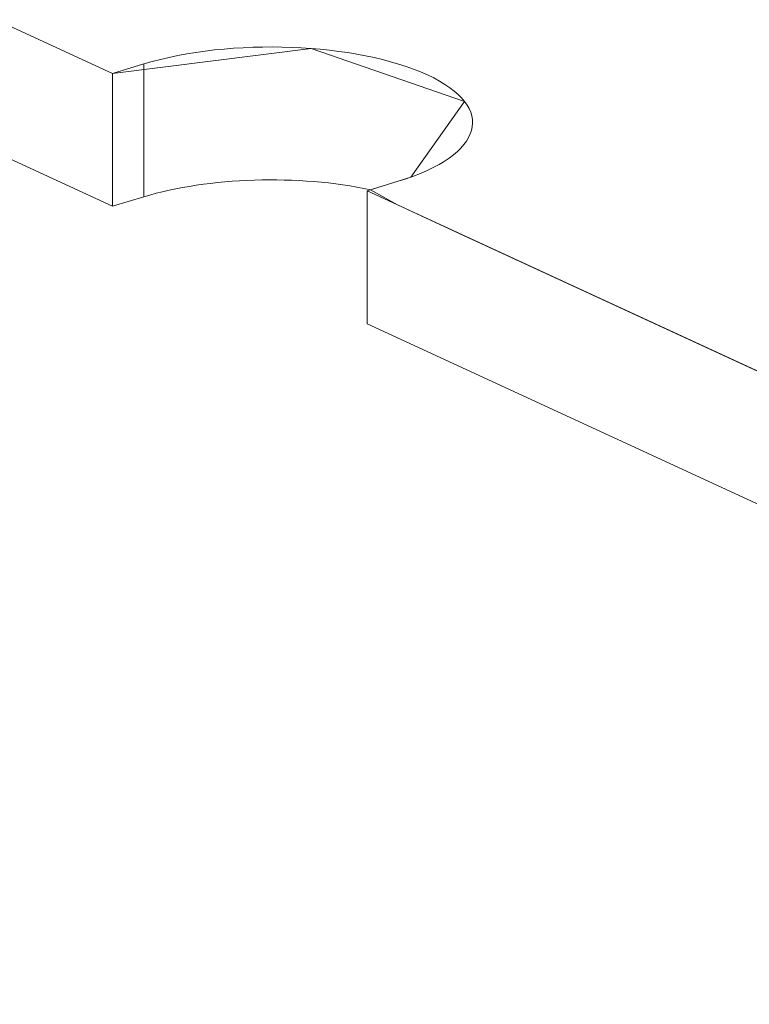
# Model space of a CAD drawing. Header units: inches. Extents: x -30 to 641, y 180 to 601.
# Tile 44 of 252: x 268 to 276, y 268 to 279. Entities that reach past the tile are written whole.
import ezdxf

# ---------------------------------------------------------------- set-up
doc = ezdxf.new("R2010")
doc.units = ezdxf.units.IN
doc.header["$MEASUREMENT"] = 0
doc.layers.add('1', color=7, linetype='Continuous')

# ---------------------------------------------------------------- blocks, each defined once
blk = doc.blocks.new('block 2882')
at = {"layer": '1', "color": 155, "lineweight": 18, "true_color": 0x4c7299}
blk.add_lwpolyline([(347.549, 241.629), (271.66, 276.636)], dxfattribs=at)
blk = doc.blocks.new('block 2914')
at = {"layer": '1', "color": 155, "lineweight": 18, "true_color": 0x4c7299}
blk.add_lwpolyline([(269.168, 278.053), (268.82, 277.947)], dxfattribs=at)
blk = doc.blocks.new('block 2917')
at = {"layer": '1', "color": 155, "lineweight": 18, "true_color": 0x4c7299}
blk.add_lwpolyline([(271.66, 276.636), (272.008, 276.743)], dxfattribs=at)
blk = doc.blocks.new('block 2919')
at = {"layer": '1', "color": 155, "lineweight": 18, "true_color": 0x4c7299}
blk.add_lwpolyline([(268.82, 277.947), (192.931, 312.954)], dxfattribs=at)
blk = doc.blocks.new('block 3815')
at = {"layer": '1', "color": 155, "lineweight": 18, "true_color": 0x4c7299}
blk.add_lwpolyline([(271.66, 275.153), (271.66, 276.636)], dxfattribs=at)
blk = doc.blocks.new('block 3816')
at = {"layer": '1', "color": 155, "lineweight": 13, "true_color": 0x4c7299}
blk.add_lwpolyline([(269.168, 276.57), (269.168, 278.053)], dxfattribs=at)
blk = doc.blocks.new('block 3817')
at = {"layer": '1', "color": 155, "lineweight": 18, "true_color": 0x4c7299}
blk.add_lwpolyline([(268.82, 276.464), (268.82, 277.947)], dxfattribs=at)
blk = doc.blocks.new('block 3841')
at = {"layer": '1', "color": 155, "lineweight": 18, "true_color": 0x4c7299}
blk.add_lwpolyline([(269.168, 276.57), (268.82, 276.464)], dxfattribs=at)
blk = doc.blocks.new('block 3844')
at = {"layer": '1', "color": 155, "lineweight": 18, "true_color": 0x4c7299}
blk.add_lwpolyline([(268.82, 276.464), (192.931, 311.471)], dxfattribs=at)
blk = doc.blocks.new('block 3845')
at = {"layer": '1', "color": 155, "lineweight": 18, "true_color": 0x4c7299}
blk.add_lwpolyline([(347.549, 240.146), (271.66, 275.153)], dxfattribs=at)
blk = doc.blocks.new('block 4690')
at = {"layer": '1', "color": 18, "lineweight": 13, "true_color": 0x4c0000}
blk.add_lwpolyline([(268.82, 277.947), (192.931, 312.954)], dxfattribs=at)
blk = doc.blocks.new('block 4692')
at = {"layer": '1', "color": 18, "lineweight": 13, "true_color": 0x4c0000}
blk.add_lwpolyline([(268.82, 277.947), (192.931, 312.954)], dxfattribs=at)
blk = doc.blocks.new('block 4696')
at = {"layer": '1', "color": 18, "lineweight": 13, "true_color": 0x4c0000}
blk.add_lwpolyline([(347.549, 241.629), (271.66, 276.636)], dxfattribs=at)
blk = doc.blocks.new('block 4702')
at = {"layer": '1', "color": 18, "lineweight": 13, "true_color": 0x4c0000}
blk.add_lwpolyline([(272.008, 276.743), (271.66, 276.636)], dxfattribs=at)
blk = doc.blocks.new('block 4703')
at = {"layer": '1', "color": 18, "lineweight": 13, "true_color": 0x4c0000}
blk.add_lwpolyline([(268.82, 277.947), (269.168, 278.053)], dxfattribs=at)
blk = doc.blocks.new('block 4728')
at = {"layer": '1', "color": 18, "lineweight": 13, "true_color": 0x4c0000}
blk.add_lwpolyline([(268.82, 277.947), (269.168, 278.053)], dxfattribs=at)
blk = doc.blocks.new('block 4729')
at = {"layer": '1', "color": 18, "lineweight": 13, "true_color": 0x4c0000}
blk.add_lwpolyline([(347.549, 241.629), (271.66, 276.636)], dxfattribs=at)
blk = doc.blocks.new('block 4732')
at = {"layer": '1', "color": 18, "lineweight": 13, "true_color": 0x4c0000}
blk.add_lwpolyline([(272.008, 276.743), (271.66, 276.636)], dxfattribs=at)
blk = doc.blocks.new('block 5371')
at = {"layer": '1', "color": 18, "lineweight": 13, "true_color": 0x4c0000}
blk.add_open_spline([(272.008, 276.743), (272.972, 277.037), (273.117, 277.569), (272.333, 277.931), (271.549, 278.293), (270.131, 278.347), (269.168, 278.053)], degree=3, knots=[0, 0, 0, 0, 1, 1, 1, 2, 2, 2, 2], dxfattribs=at)
blk = doc.blocks.new('block 5376')
at = {"layer": '1', "color": 155, "lineweight": 18, "true_color": 0x4c7299}
blk.add_open_spline([(272.008, 276.743), (272.972, 277.037), (273.117, 277.569), (272.333, 277.931), (271.549, 278.293), (270.131, 278.347), (269.168, 278.053)], degree=3, knots=[0, 0, 0, 0, 1, 1, 1, 2, 2, 2, 2], dxfattribs=at)
blk = doc.blocks.new('block 5575')
at = {"layer": '1', "color": 155, "lineweight": 18, "true_color": 0x4c7299}
blk.add_open_spline([(271.701, 276.649), (270.894, 276.821), (269.888, 276.79), (269.168, 276.57)], degree=3, dxfattribs=at)
blk = doc.blocks.new('block 5618')
at = {"layer": '1', "color": 18, "lineweight": 13, "true_color": 0x4c0000}
blk.add_open_spline([(272.008, 276.743), (272.972, 277.037), (273.117, 277.569), (272.333, 277.931), (271.549, 278.293), (270.131, 278.347), (269.168, 278.053)], degree=3, knots=[0, 0, 0, 0, 1, 1, 1, 2, 2, 2, 2], dxfattribs=at)
blk = doc.blocks.new('block 8458')
at = {"layer": '1', "color": 18, "lineweight": 13, "true_color": 0x4c0000}
for points in [[(268.82, 277.947), (221.599, 299.729), (197.988, 310.621), (195.037, 311.982), (193.561, 312.663)], [(314.054, 257.08), (290.443, 267.972), (278.638, 273.417), (272.736, 276.14), (271.998, 276.481), (271.699, 276.648), (272.148, 276.789), (272.748, 277.634), (271.036, 278.226), (268.82, 277.947)]]:
    blk.add_lwpolyline(points, dxfattribs=at)

msp = doc.modelspace()

# ---------------------------------------------------------------- block references
at = {"layer": '1'}
for name in ['block 8458', 'block 2919', 'block 4690', 'block 4692', 'block 3844', 'block 5371', 'block 5376', 'block 5618', 'block 2914', 'block 4703', 'block 4728', 'block 3816', 'block 3817', 'block 5575', 'block 2917', 'block 4702', 'block 4732', 'block 3841', 'block 2882', 'block 3815', 'block 4696', 'block 4729', 'block 3845']:
    msp.add_blockref(name, (0, 0), dxfattribs=at)

doc.saveas('drawing.dxf')
